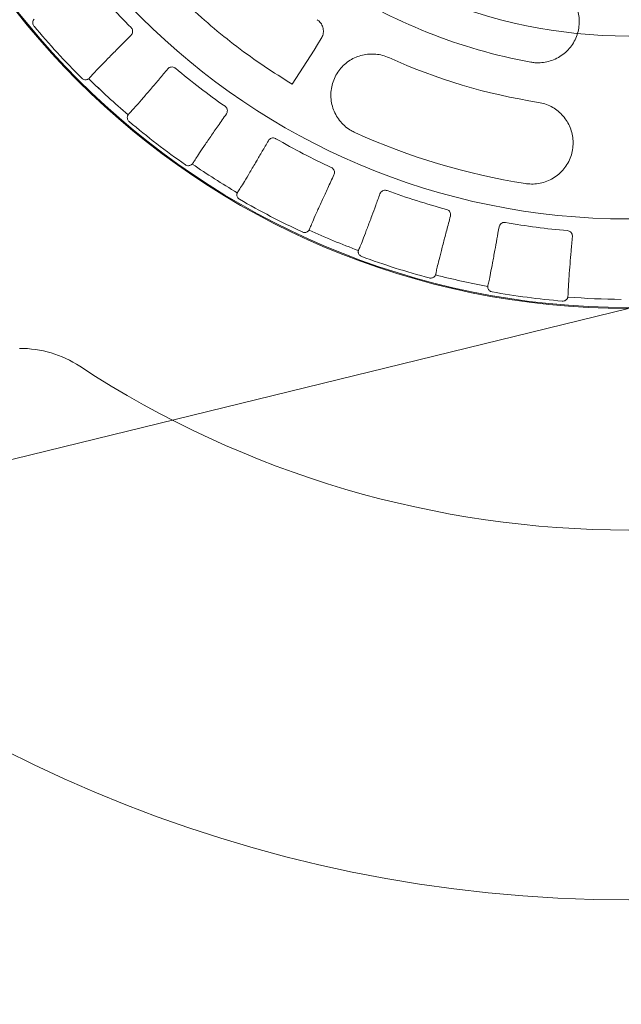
# Model space of a CAD drawing. Header units: centimetres. Extents: x -9388 to 91680, y -1419244 to 50347.
# Tile 129 of 183: x 38713 to 38823, y -689768 to -689588. Entities that reach past the tile are written whole.
import ezdxf

# ---------------------------------------------------------------- set-up
doc = ezdxf.new("R2010")
doc.units = ezdxf.units.CM
for name, color, linetype, lineweight in [('! wpusty dachowe_Nr_pióra__1', 7, 'Continuous', 13), ('Budowlane - Obrobki Blacharskie_Nr_pióra__1', 7, 'Continuous', 13), ('Q_podkład', 8, 'Continuous', 9)]:
    doc.layers.add(name, color=color, linetype=linetype, lineweight=lineweight)
doc.layers.add('Q_kd_wpusty', color=7, linetype='Continuous', lineweight=15, true_color=0x009901)

# ---------------------------------------------------------------- blocks, each defined once
blk = doc.blocks.new('PAB.02_RZUT DACHU')
at = {"layer": '! wpusty dachowe_Nr_pióra__1', "color": 8, "linetype": 'Continuous'}
blk.add_circle((38824, -709499.06), 92.35, dxfattribs=at)
blk.add_arc((38824, -709499.06), 142.08, 90, 270, dxfattribs=at)
at = {"layer": 'Budowlane - Obrobki Blacharskie_Nr_pióra__1', "color": 8, "linetype": 'Continuous'}
blk.add_line((38824, -709641.14), (35598.98, -710430.3), dxfattribs=at)
blk = doc.blocks.new('A$C674D9795')
at = {"layer": 'Q_kd_wpusty', "linetype": 'Continuous'}
for p, q in [((-5.602, -9.283), (-5.668, -9.387)), ((-5.602, -9.283), (-5.668, -9.387)), ((-5.734, -9.491), (-5.8, -9.595)), ((-5.734, -9.491), (-5.8, -9.595)), ((-5.668, -9.387), (-5.734, -9.491)), ((-5.668, -9.387), (-5.734, -9.491)), ((-5.866, -9.699), (-5.932, -9.803)), ((-5.866, -9.699), (-5.932, -9.803)), ((-5.8, -9.595), (-5.866, -9.699)), ((-5.8, -9.595), (-5.866, -9.699)), ((-5.932, -9.803), (-5.998, -9.907)), ((-5.932, -9.803), (-5.998, -9.907)), ((-6.064, -10.011), (-6.13, -10.115)), ((-6.064, -10.011), (-6.13, -10.115)), ((-5.998, -9.907), (-6.064, -10.011)), ((-5.998, -9.907), (-6.064, -10.011))]:
    blk.add_line(p, q, dxfattribs=at)
for radius in [25, 25, 14.191, 14.191, 12.574, 12.574]:
    blk.add_circle((0, 0), radius, dxfattribs=at)
for centre, radius, start, end in [((0, 0), 12.835, 219.9408, 225.0239), ((0, 0), 12.835, 219.9408, 225.0239), ((0, 0), 9.874, 236.8174, 259.6025), ((0, 0), 9.874, 236.8174, 259.6025), ((0, 0), 14.124, 219.8629, 225.1018), ((0, 0), 14.124, 219.8629, 225.1018), ((0, 0), 10.574, 245.6068, 261.0679), ((0, 0), 10.574, 245.6068, 261.0679), ((0, 0), 12.835, 229.9408, 235.0239), ((0, 0), 12.835, 229.9408, 235.0239), ((0, 0), 14.042, 225.4941, 229.4706), ((0, 0), 14.042, 225.4941, 229.4706), ((0, 0), 14.042, 225.494, 229.4707), ((0, 0), 14.042, 225.494, 229.4707), ((0, 0), 14.124, 229.8629, 235.1018), ((0, 0), 14.124, 229.8629, 235.1018), ((0, 0), 12.835, 239.9408, 245.0239), ((0, 0), 12.835, 239.9408, 245.0239), ((0, 0), 12.074, 245.6068, 261.0679), ((0, 0), 12.074, 245.6068, 261.0679), ((0, 0), 14.042, 235.494, 239.4707), ((0, 0), 14.042, 235.494, 239.4707), ((0, 0), 14.042, 235.4941, 239.4706), ((0, 0), 14.042, 235.4941, 239.4706), ((0, 0), 14.124, 239.8629, 245.1018), ((0, 0), 14.124, 239.8629, 245.1018), ((0, 0), 12.835, 249.9408, 255.0239), ((0, 0), 12.835, 249.9408, 255.0239), ((0, 0), 12.835, 259.9408, 265.0239), ((0, 0), 12.835, 259.9408, 265.0239), ((0, 0), 14.042, 245.4941, 249.4706), ((0, 0), 14.042, 245.494, 249.4707), ((0, 0), 14.042, 245.4941, 249.4706), ((0, 0), 14.042, 245.494, 249.4707), ((0, 0), 14.124, 249.8629, 255.1018), ((0, 0), 14.124, 249.8629, 255.1018), ((0, 0), 14.042, 255.4941, 259.4706), ((0, 0), 14.042, 255.494, 259.4707), ((0, 0), 14.042, 255.4941, 259.4706), ((0, 0), 14.042, 255.494, 259.4707), ((0, 0), 14.124, 259.8629, 265.1018), ((0, 0), 14.124, 259.8629, 265.1018), ((0, 0), 14.042, 265.4941, 269.4706), ((0, 0), 14.042, 265.4941, 269.4706), ((0, 0), 14.042, 265.494, 269.4707), ((0, 0), 14.042, 265.494, 269.4707), ((-11.103, -16.935), 2, 56.7516, 90), ((-11.103, -16.935), 2, 56.7516, 90), ((0, 0), 18.25, 236.7512, 303.2488), ((0, 0), 18.25, 236.7512, 303.2488)]:
    blk.add_arc(centre, radius, start, end, dxfattribs=at)
for points, knots in [([(-1.511, -8.237), (-1.471, -8.246), (-1.39, -8.265), (-1.276, -8.318), (-1.173, -8.389), (-1.083, -8.475), (-1.008, -8.575), (-0.95, -8.686), (-0.912, -8.806), (-0.894, -8.932), (-0.898, -9.059), (-0.923, -9.185), (-0.97, -9.305), (-1.036, -9.416), (-1.121, -9.514), (-1.221, -9.596), (-1.333, -9.659), (-1.454, -9.703), (-1.579, -9.724), (-1.69, -9.726), (-1.757, -9.716), (-1.782, -9.712)], [0, 0, 0, 0, 0.05251, 0.105021, 0.15751, 0.210003, 0.262947, 0.315895, 0.369663, 0.423434, 0.478083, 0.532733, 0.587819, 0.642903, 0.697839, 0.75277, 0.806961, 0.861149, 0.914416, 0.967682, 1, 1, 1, 1]), ([(-1.511, -8.237), (-1.471, -8.246), (-1.39, -8.265), (-1.276, -8.318), (-1.173, -8.389), (-1.083, -8.475), (-1.008, -8.575), (-0.95, -8.686), (-0.912, -8.806), (-0.894, -8.932), (-0.898, -9.059), (-0.923, -9.185), (-0.97, -9.305), (-1.036, -9.416), (-1.121, -9.514), (-1.221, -9.596), (-1.333, -9.659), (-1.454, -9.703), (-1.579, -9.724), (-1.69, -9.726), (-1.757, -9.716), (-1.782, -9.712)], [0, 0, 0, 0, 0.05251, 0.105021, 0.15751, 0.210003, 0.262947, 0.315895, 0.369663, 0.423434, 0.478083, 0.532733, 0.587819, 0.642903, 0.697839, 0.75277, 0.806961, 0.861149, 0.914416, 0.967682, 1, 1, 1, 1]), ([(-6.13, -10.115), (-6.302, -10.007), (-6.647, -9.791), (-7.142, -9.433), (-7.621, -9.052), (-7.921, -8.777), (-8.072, -8.64)], [0, 0, 0, 0, 0.24958, 0.49985, 0.74958, 1, 1, 1, 1]), ([(-6.13, -10.115), (-6.302, -10.007), (-6.647, -9.791), (-7.142, -9.433), (-7.621, -9.052), (-7.921, -8.777), (-8.072, -8.64)], [0, 0, 0, 0, 0.24958, 0.49985, 0.74958, 1, 1, 1, 1]), ([(-10.842, -9.053), (-10.847, -9.045), (-10.859, -9.029), (-10.865, -9), (-10.864, -8.974), (-10.857, -8.952), (-10.848, -8.935), (-10.842, -8.928), (-10.84, -8.927), (-10.84, -8.926)], [0, 0, 0, 0, 0.14928, 0.298682, 0.44526, 0.592082, 0.755033, 0.952729, 1, 1, 1, 1]), ([(-10.842, -9.053), (-10.847, -9.045), (-10.859, -9.029), (-10.865, -9), (-10.864, -8.974), (-10.857, -8.952), (-10.848, -8.935), (-10.842, -8.928), (-10.84, -8.927), (-10.84, -8.926)], [0, 0, 0, 0, 0.14928, 0.298682, 0.44526, 0.592082, 0.755033, 0.952729, 1, 1, 1, 1]), ([(-5.679, -8.937), (-5.665, -8.946), (-5.629, -8.972), (-5.585, -9.033), (-5.56, -9.116), (-5.563, -9.205), (-5.589, -9.257), (-5.602, -9.283)], [0, 0, 0, 0, 0.122317, 0.335823, 0.555131, 0.77762, 1, 1, 1, 1]), ([(-5.679, -8.937), (-5.665, -8.946), (-5.629, -8.972), (-5.585, -9.033), (-5.56, -9.116), (-5.563, -9.205), (-5.589, -9.257), (-5.602, -9.283)], [0, 0, 0, 0, 0.122317, 0.335823, 0.555131, 0.77762, 1, 1, 1, 1]), ([(-9.072, -9.079), (-9.065, -9.088), (-9.051, -9.104), (-9.042, -9.135), (-9.042, -9.167), (-9.052, -9.198), (-9.065, -9.214), (-9.071, -9.221)], [0, 0, 0, 0, 0.193212, 0.386197, 0.585284, 0.798595, 1, 1, 1, 1]), ([(-9.072, -9.079), (-9.065, -9.088), (-9.051, -9.104), (-9.042, -9.135), (-9.042, -9.167), (-9.052, -9.198), (-9.065, -9.214), (-9.071, -9.221)], [0, 0, 0, 0, 0.193212, 0.386197, 0.585284, 0.798595, 1, 1, 1, 1]), ([(-9.829, -10), (-9.815, -9.984), (-9.786, -9.951), (-9.704, -9.863), (-9.586, -9.742), (-9.434, -9.586), (-9.261, -9.412), (-9.135, -9.285), (-9.071, -9.221)], [0, 0, 0, 0, 0.149732, 0.302395, 0.483165, 0.669178, 0.832668, 1, 1, 1, 1]), ([(-9.829, -10), (-9.815, -9.984), (-9.786, -9.951), (-9.704, -9.863), (-9.586, -9.742), (-9.434, -9.586), (-9.261, -9.412), (-9.135, -9.285), (-9.071, -9.221)], [0, 0, 0, 0, 0.149732, 0.302395, 0.483165, 0.669178, 0.832668, 1, 1, 1, 1]), ([(-4.367, -9.63), (-4.406, -9.615), (-4.482, -9.585), (-4.605, -9.563), (-4.729, -9.562), (-4.851, -9.58), (-4.969, -9.619), (-5.079, -9.676), (-5.179, -9.752), (-5.266, -9.844), (-5.337, -9.95), (-5.39, -10.068), (-5.421, -10.194), (-5.431, -10.325), (-5.417, -10.455), (-5.382, -10.58), (-5.325, -10.697), (-5.251, -10.802), (-5.159, -10.892), (-5.07, -10.956), (-5.009, -10.985), (-4.987, -10.996)], [0, 0, 0, 0, 0.051863, 0.103729, 0.155562, 0.2074, 0.259906, 0.312418, 0.366222, 0.420031, 0.475168, 0.530307, 0.586182, 0.642052, 0.697703, 0.753346, 0.807845, 0.862337, 0.915376, 0.968411, 1, 1, 1, 1]), ([(-4.367, -9.63), (-4.406, -9.615), (-4.482, -9.585), (-4.605, -9.563), (-4.729, -9.562), (-4.851, -9.58), (-4.969, -9.619), (-5.079, -9.676), (-5.179, -9.752), (-5.266, -9.844), (-5.337, -9.95), (-5.39, -10.068), (-5.421, -10.194), (-5.431, -10.325), (-5.417, -10.455), (-5.382, -10.58), (-5.325, -10.697), (-5.251, -10.802), (-5.159, -10.892), (-5.07, -10.956), (-5.009, -10.985), (-4.987, -10.996)], [0, 0, 0, 0, 0.051863, 0.103729, 0.155562, 0.2074, 0.259906, 0.312418, 0.366222, 0.420031, 0.475168, 0.530307, 0.586182, 0.642052, 0.697703, 0.753346, 0.807845, 0.862337, 0.915376, 0.968411, 1, 1, 1, 1]), ([(-8.402, -9.835), (-8.454, -9.897), (-8.558, -10.021), (-8.709, -10.199), (-8.852, -10.366), (-8.971, -10.503), (-9.061, -10.604), (-9.095, -10.639), (-9.112, -10.658)], [0, 0, 0, 0, 0.148796, 0.300468, 0.48122, 0.667215, 0.831652, 1, 1, 1, 1]), ([(-8.402, -9.835), (-8.454, -9.897), (-8.558, -10.021), (-8.709, -10.199), (-8.852, -10.366), (-8.971, -10.503), (-9.061, -10.604), (-9.095, -10.639), (-9.112, -10.658)], [0, 0, 0, 0, 0.148796, 0.300468, 0.48122, 0.667215, 0.831652, 1, 1, 1, 1]), ([(-8.402, -9.835), (-8.393, -9.827), (-8.376, -9.81), (-8.34, -9.799), (-8.304, -9.8), (-8.277, -9.811), (-8.264, -9.821), (-8.26, -9.824)], [0, 0, 0, 0, 0.240564, 0.481596, 0.708702, 0.916756, 1, 1, 1, 1]), ([(-8.402, -9.835), (-8.393, -9.827), (-8.376, -9.81), (-8.34, -9.799), (-8.304, -9.8), (-8.277, -9.811), (-8.264, -9.821), (-8.26, -9.824)], [0, 0, 0, 0, 0.240564, 0.481596, 0.708702, 0.916756, 1, 1, 1, 1]), ([(-9.843, -10.015), (-9.846, -10.017), (-9.852, -10.021), (-9.874, -10.031), (-9.901, -10.035), (-9.929, -10.031), (-9.953, -10.02), (-9.965, -10.009), (-9.97, -10.005)], [0, 0, 0, 0, 0.258468, 0.444786, 0.600485, 0.756653, 0.902488, 1, 1, 1, 1]), ([(-9.843, -10.015), (-9.846, -10.017), (-9.852, -10.021), (-9.874, -10.031), (-9.901, -10.035), (-9.929, -10.031), (-9.953, -10.02), (-9.965, -10.009), (-9.97, -10.005)], [0, 0, 0, 0, 0.258468, 0.444786, 0.600485, 0.756653, 0.902488, 1, 1, 1, 1]), ([(-9.843, -10.014), (-9.843, -10.014), (-9.843, -10.014), (-9.843, -10.015), (-9.843, -10.015), (-9.843, -10.014), (-9.843, -10.014)], [0, 0, 0, 0, 1, 1, 1, 1.000004, 1.000004, 1.000004, 1.000004]), ([(-9.843, -10.014), (-9.843, -10.014), (-9.843, -10.014), (-9.843, -10.015), (-9.843, -10.015), (-9.843, -10.014), (-9.843, -10.014)], [0, 0, 0, 0, 1, 1, 1, 1.000004, 1.000004, 1.000004, 1.000004]), ([(-7.357, -10.517), (-7.349, -10.524), (-7.333, -10.538), (-7.318, -10.567), (-7.313, -10.598), (-7.317, -10.63), (-7.327, -10.648), (-7.332, -10.657)], [0, 0, 0, 0, 0.193208, 0.386197, 0.585283, 0.798592, 1, 1, 1, 1]), ([(-7.357, -10.517), (-7.349, -10.524), (-7.333, -10.538), (-7.318, -10.567), (-7.313, -10.598), (-7.317, -10.63), (-7.327, -10.648), (-7.332, -10.657)], [0, 0, 0, 0, 0.193208, 0.386197, 0.585283, 0.798592, 1, 1, 1, 1]), ([(-1.642, -10.446), (-1.601, -10.454), (-1.52, -10.471), (-1.406, -10.521), (-1.302, -10.587), (-1.21, -10.67), (-1.133, -10.767), (-1.072, -10.876), (-1.03, -10.994), (-1.008, -11.119), (-1.007, -11.246), (-1.028, -11.374), (-1.071, -11.496), (-1.135, -11.61), (-1.217, -11.712), (-1.316, -11.797), (-1.428, -11.864), (-1.547, -11.91), (-1.673, -11.935), (-1.783, -11.939), (-1.85, -11.931), (-1.875, -11.928)], [0, 0, 0, 0, 0.051863, 0.103729, 0.155562, 0.2074, 0.259905, 0.312418, 0.366222, 0.42003, 0.475168, 0.530307, 0.586182, 0.642052, 0.697703, 0.753346, 0.807845, 0.862337, 0.915376, 0.968411, 1, 1, 1, 1]), ([(-1.642, -10.446), (-1.601, -10.454), (-1.52, -10.471), (-1.406, -10.521), (-1.302, -10.587), (-1.21, -10.67), (-1.133, -10.767), (-1.072, -10.876), (-1.03, -10.994), (-1.008, -11.119), (-1.007, -11.246), (-1.028, -11.374), (-1.071, -11.496), (-1.135, -11.61), (-1.217, -11.712), (-1.316, -11.797), (-1.428, -11.864), (-1.547, -11.91), (-1.673, -11.935), (-1.783, -11.939), (-1.85, -11.931), (-1.875, -11.928)], [0, 0, 0, 0, 0.051863, 0.103729, 0.155562, 0.2074, 0.259905, 0.312418, 0.366222, 0.42003, 0.475168, 0.530307, 0.586182, 0.642052, 0.697703, 0.753346, 0.807845, 0.862337, 0.915376, 0.968411, 1, 1, 1, 1]), ([(-9.105, -10.798), (-9.112, -10.791), (-9.126, -10.777), (-9.137, -10.75), (-9.141, -10.724), (-9.138, -10.701), (-9.132, -10.683), (-9.127, -10.675), (-9.125, -10.673), (-9.125, -10.673)], [0, 0, 0, 0, 0.149283, 0.298683, 0.44526, 0.592081, 0.755032, 0.952729, 1, 1, 1, 1]), ([(-9.105, -10.798), (-9.112, -10.791), (-9.126, -10.777), (-9.137, -10.75), (-9.141, -10.724), (-9.138, -10.701), (-9.132, -10.683), (-9.127, -10.675), (-9.125, -10.673), (-9.125, -10.673)], [0, 0, 0, 0, 0.149283, 0.298683, 0.44526, 0.592081, 0.755032, 0.952729, 1, 1, 1, 1]), ([(-9.125, -10.673), (-9.125, -10.673), (-9.125, -10.673), (-9.125, -10.673), (-9.125, -10.673), (-9.125, -10.673), (-9.125, -10.673)], [0, 0, 0, 0, 1, 1, 1, 1.000004, 1.000004, 1.000004, 1.000004]), ([(-9.125, -10.673), (-9.125, -10.673), (-9.125, -10.673), (-9.125, -10.673), (-9.125, -10.673), (-9.125, -10.673), (-9.125, -10.673)], [0, 0, 0, 0, 1, 1, 1, 1.000004, 1.000004, 1.000004, 1.000004]), ([(-7.943, -11.555), (-7.932, -11.536), (-7.909, -11.499), (-7.843, -11.399), (-7.749, -11.258), (-7.626, -11.079), (-7.486, -10.877), (-7.384, -10.731), (-7.332, -10.657)], [0, 0, 0, 0, 0.149732, 0.302395, 0.483165, 0.669178, 0.832668, 1, 1, 1, 1]), ([(-7.943, -11.555), (-7.932, -11.536), (-7.909, -11.499), (-7.843, -11.399), (-7.749, -11.258), (-7.626, -11.079), (-7.486, -10.877), (-7.384, -10.731), (-7.332, -10.657)], [0, 0, 0, 0, 0.149732, 0.302395, 0.483165, 0.669178, 0.832668, 1, 1, 1, 1]), ([(-6.566, -11.145), (-6.559, -11.135), (-6.545, -11.116), (-6.512, -11.098), (-6.476, -11.093), (-6.447, -11.099), (-6.433, -11.107), (-6.429, -11.109)], [0, 0, 0, 0, 0.240565, 0.481595, 0.708702, 0.916758, 1, 1, 1, 1]), ([(-6.566, -11.145), (-6.559, -11.135), (-6.545, -11.116), (-6.512, -11.098), (-6.476, -11.093), (-6.447, -11.099), (-6.433, -11.107), (-6.429, -11.109)], [0, 0, 0, 0, 0.240565, 0.481595, 0.708702, 0.916758, 1, 1, 1, 1]), ([(-6.566, -11.145), (-6.604, -11.211), (-6.681, -11.343), (-6.795, -11.539), (-6.907, -11.728), (-7.004, -11.89), (-7.079, -12.012), (-7.108, -12.056), (-7.123, -12.078)], [0, 0, 0, 0, 0.140528, 0.283471, 0.464226, 0.650223, 0.82284, 1, 1, 1, 1]), ([(-6.566, -11.145), (-6.604, -11.211), (-6.681, -11.343), (-6.795, -11.539), (-6.907, -11.728), (-7.004, -11.89), (-7.079, -12.012), (-7.108, -12.056), (-7.123, -12.078)], [0, 0, 0, 0, 0.140528, 0.283471, 0.464226, 0.650223, 0.82284, 1, 1, 1, 1]), ([(-7.955, -11.572), (-7.957, -11.575), (-7.962, -11.58), (-7.982, -11.594), (-8.008, -11.602), (-8.036, -11.603), (-8.062, -11.596), (-8.075, -11.588), (-8.081, -11.584)], [0, 0, 0, 0, 0.258468, 0.444787, 0.600486, 0.756654, 0.902487, 1, 1, 1, 1]), ([(-7.955, -11.572), (-7.957, -11.575), (-7.962, -11.58), (-7.982, -11.594), (-8.008, -11.602), (-8.036, -11.603), (-8.062, -11.596), (-8.075, -11.588), (-8.081, -11.584)], [0, 0, 0, 0, 0.258468, 0.444787, 0.600486, 0.756654, 0.902487, 1, 1, 1, 1]), ([(-7.954, -11.571), (-7.955, -11.571), (-7.955, -11.572), (-7.955, -11.572), (-7.955, -11.572), (-7.954, -11.571), (-7.954, -11.571)], [0, 0, 0, 0, 1, 1, 1, 1.000004, 1.000004, 1.000004, 1.000004]), ([(-7.954, -11.571), (-7.955, -11.571), (-7.955, -11.572), (-7.955, -11.572), (-7.955, -11.572), (-7.954, -11.571), (-7.954, -11.571)], [0, 0, 0, 0, 1, 1, 1, 1.000004, 1.000004, 1.000004, 1.000004]), ([(-5.419, -11.635), (-5.41, -11.64), (-5.392, -11.651), (-5.372, -11.677), (-5.361, -11.707), (-5.36, -11.739), (-5.367, -11.758), (-5.37, -11.768)], [0, 0, 0, 0, 0.19321, 0.386195, 0.585282, 0.798597, 1, 1, 1, 1]), ([(-5.419, -11.635), (-5.41, -11.64), (-5.392, -11.651), (-5.372, -11.677), (-5.361, -11.707), (-5.36, -11.739), (-5.367, -11.758), (-5.37, -11.768)], [0, 0, 0, 0, 0.19321, 0.386195, 0.585282, 0.798597, 1, 1, 1, 1]), ([(-5.816, -12.759), (-5.808, -12.738), (-5.792, -12.697), (-5.745, -12.587), (-5.676, -12.433), (-5.586, -12.235), (-5.484, -12.012), (-5.408, -11.85), (-5.37, -11.768)], [0, 0, 0, 0, 0.149732, 0.302395, 0.483165, 0.669178, 0.832668, 1, 1, 1, 1]), ([(-5.816, -12.759), (-5.808, -12.738), (-5.792, -12.697), (-5.745, -12.587), (-5.676, -12.433), (-5.586, -12.235), (-5.484, -12.012), (-5.408, -11.85), (-5.37, -11.768)], [0, 0, 0, 0, 0.149732, 0.302395, 0.483165, 0.669178, 0.832668, 1, 1, 1, 1]), ([(-7.091, -12.215), (-7.1, -12.209), (-7.116, -12.198), (-7.132, -12.174), (-7.14, -12.148), (-7.141, -12.125), (-7.138, -12.107), (-7.134, -12.098), (-7.133, -12.096), (-7.133, -12.095)], [0, 0, 0, 0, 0.14928, 0.298682, 0.445259, 0.59208, 0.755032, 0.952729, 1, 1, 1, 1]), ([(-7.091, -12.215), (-7.1, -12.209), (-7.116, -12.198), (-7.132, -12.174), (-7.14, -12.148), (-7.141, -12.125), (-7.138, -12.107), (-7.134, -12.098), (-7.133, -12.096), (-7.133, -12.095)], [0, 0, 0, 0, 0.14928, 0.298682, 0.445259, 0.59208, 0.755032, 0.952729, 1, 1, 1, 1]), ([(-7.133, -12.095), (-7.133, -12.095), (-7.133, -12.095), (-7.133, -12.095), (-7.133, -12.095), (-7.133, -12.095), (-7.133, -12.095)], [0, 0, 0, 0, 1, 1, 1, 1.000004, 1.000004, 1.000004, 1.000004]), ([(-7.133, -12.095), (-7.133, -12.095), (-7.133, -12.095), (-7.133, -12.095), (-7.133, -12.095), (-7.133, -12.095), (-7.133, -12.095)], [0, 0, 0, 0, 1, 1, 1, 1.000004, 1.000004, 1.000004, 1.000004]), ([(-4.531, -12.116), (-4.557, -12.186), (-4.609, -12.328), (-4.687, -12.539), (-4.764, -12.745), (-4.832, -12.922), (-4.885, -13.058), (-4.906, -13.107), (-4.917, -13.131)], [0, 0, 0, 0, 0.138266, 0.278829, 0.459586, 0.645585, 0.820429, 1, 1, 1, 1]), ([(-4.531, -12.116), (-4.557, -12.186), (-4.609, -12.328), (-4.687, -12.539), (-4.764, -12.745), (-4.832, -12.922), (-4.885, -13.058), (-4.906, -13.107), (-4.917, -13.131)], [0, 0, 0, 0, 0.138266, 0.278829, 0.459586, 0.645585, 0.820429, 1, 1, 1, 1]), ([(-4.531, -12.116), (-4.526, -12.105), (-4.515, -12.083), (-4.486, -12.06), (-4.451, -12.049), (-4.422, -12.05), (-4.407, -12.055), (-4.402, -12.056)], [0, 0, 0, 0, 0.240564, 0.481597, 0.708703, 0.916759, 1, 1, 1, 1]), ([(-4.531, -12.116), (-4.526, -12.105), (-4.515, -12.083), (-4.486, -12.06), (-4.451, -12.049), (-4.422, -12.05), (-4.407, -12.055), (-4.402, -12.056)], [0, 0, 0, 0, 0.240564, 0.481597, 0.708703, 0.916759, 1, 1, 1, 1]), ([(-3.512, -13.575), (-3.508, -13.553), (-3.499, -13.51), (-3.472, -13.394), (-3.431, -13.23), (-3.377, -13.019), (-3.315, -12.781), (-3.269, -12.609), (-3.245, -12.522)], [0, 0, 0, 0, 0.149732, 0.302395, 0.483165, 0.669178, 0.832668, 1, 1, 1, 1]), ([(-3.512, -13.575), (-3.508, -13.553), (-3.499, -13.51), (-3.472, -13.394), (-3.431, -13.23), (-3.377, -13.019), (-3.315, -12.781), (-3.269, -12.609), (-3.245, -12.522)], [0, 0, 0, 0, 0.149732, 0.302395, 0.483165, 0.669178, 0.832668, 1, 1, 1, 1]), ([(-3.317, -12.399), (-3.307, -12.403), (-3.287, -12.41), (-3.263, -12.432), (-3.247, -12.46), (-3.24, -12.491), (-3.244, -12.512), (-3.245, -12.522)], [0, 0, 0, 0, 0.193211, 0.386194, 0.585286, 0.798595, 1, 1, 1, 1]), ([(-3.317, -12.399), (-3.307, -12.403), (-3.287, -12.41), (-3.263, -12.432), (-3.247, -12.46), (-3.24, -12.491), (-3.244, -12.512), (-3.245, -12.522)], [0, 0, 0, 0, 0.193211, 0.386194, 0.585286, 0.798595, 1, 1, 1, 1]), ([(-2.359, -12.719), (-2.372, -12.793), (-2.398, -12.944), (-2.439, -13.166), (-2.479, -13.383), (-2.515, -13.568), (-2.544, -13.709), (-2.556, -13.76), (-2.562, -13.786)], [0, 0, 0, 0, 0.140134, 0.282661, 0.463416, 0.649414, 0.822419, 1, 1, 1, 1]), ([(-2.359, -12.719), (-2.372, -12.793), (-2.398, -12.944), (-2.439, -13.166), (-2.479, -13.383), (-2.515, -13.568), (-2.544, -13.709), (-2.556, -13.76), (-2.562, -13.786)], [0, 0, 0, 0, 0.140134, 0.282661, 0.463416, 0.649414, 0.822419, 1, 1, 1, 1]), ([(-2.359, -12.719), (-2.355, -12.707), (-2.349, -12.684), (-2.323, -12.656), (-2.291, -12.639), (-2.262, -12.635), (-2.246, -12.637), (-2.242, -12.638)], [0, 0, 0, 0, 0.240565, 0.481598, 0.708704, 0.916759, 1, 1, 1, 1]), ([(-2.359, -12.719), (-2.355, -12.707), (-2.349, -12.684), (-2.323, -12.656), (-2.291, -12.639), (-2.262, -12.635), (-2.246, -12.637), (-2.242, -12.638)], [0, 0, 0, 0, 0.240565, 0.481598, 0.708704, 0.916759, 1, 1, 1, 1]), ([(-5.824, -12.777), (-5.827, -12.781), (-5.83, -12.787), (-5.848, -12.804), (-5.871, -12.816), (-5.899, -12.822), (-5.926, -12.82), (-5.94, -12.814), (-5.946, -12.812)], [0, 0, 0, 0, 0.258467, 0.444788, 0.600486, 0.756654, 0.90249, 1, 1, 1, 1]), ([(-5.824, -12.777), (-5.827, -12.781), (-5.83, -12.787), (-5.848, -12.804), (-5.871, -12.816), (-5.899, -12.822), (-5.926, -12.82), (-5.94, -12.814), (-5.946, -12.812)], [0, 0, 0, 0, 0.258467, 0.444788, 0.600486, 0.756654, 0.90249, 1, 1, 1, 1]), ([(-5.824, -12.777), (-5.824, -12.777), (-5.824, -12.777), (-5.824, -12.777), (-5.824, -12.777), (-5.824, -12.777), (-5.824, -12.777)], [0, 0, 0, 0, 1, 1, 1, 1.000004, 1.000004, 1.000004, 1.000004]), ([(-5.824, -12.777), (-5.824, -12.777), (-5.824, -12.777), (-5.824, -12.777), (-5.824, -12.777), (-5.824, -12.777), (-5.824, -12.777)], [0, 0, 0, 0, 1, 1, 1, 1.000004, 1.000004, 1.000004, 1.000004]), ([(-1.113, -12.787), (-1.103, -12.788), (-1.082, -12.792), (-1.054, -12.81), (-1.034, -12.835), (-1.022, -12.864), (-1.022, -12.885), (-1.022, -12.895)], [0, 0, 0, 0, 0.19321, 0.386197, 0.585284, 0.798591, 1, 1, 1, 1]), ([(-1.113, -12.787), (-1.103, -12.788), (-1.082, -12.792), (-1.054, -12.81), (-1.034, -12.835), (-1.022, -12.864), (-1.022, -12.885), (-1.022, -12.895)], [0, 0, 0, 0, 0.19321, 0.386197, 0.585284, 0.798591, 1, 1, 1, 1]), ([(-1.102, -13.978), (-1.101, -13.957), (-1.1, -13.913), (-1.093, -13.793), (-1.082, -13.625), (-1.065, -13.407), (-1.045, -13.163), (-1.029, -12.985), (-1.022, -12.895)], [0, 0, 0, 0, 0.149732, 0.302395, 0.483165, 0.669178, 0.832667, 1, 1, 1, 1]), ([(-1.102, -13.978), (-1.101, -13.957), (-1.1, -13.913), (-1.093, -13.793), (-1.082, -13.625), (-1.065, -13.407), (-1.045, -13.163), (-1.029, -12.985), (-1.022, -12.895)], [0, 0, 0, 0, 0.149732, 0.302395, 0.483165, 0.669178, 0.832667, 1, 1, 1, 1]), ([(-4.863, -13.261), (-4.871, -13.257), (-4.889, -13.248), (-4.909, -13.227), (-4.922, -13.204), (-4.927, -13.181), (-4.927, -13.162), (-4.925, -13.153), (-4.925, -13.151), (-4.924, -13.15)], [0, 0, 0, 0, 0.149282, 0.298682, 0.44526, 0.592081, 0.755032, 0.95273, 1, 1, 1, 1]), ([(-4.863, -13.261), (-4.871, -13.257), (-4.889, -13.248), (-4.909, -13.227), (-4.922, -13.204), (-4.927, -13.181), (-4.927, -13.162), (-4.925, -13.153), (-4.925, -13.151), (-4.924, -13.15)], [0, 0, 0, 0, 0.149282, 0.298682, 0.44526, 0.592081, 0.755032, 0.95273, 1, 1, 1, 1]), ([(-4.924, -13.15), (-4.924, -13.15), (-4.924, -13.15), (-4.924, -13.15), (-4.924, -13.15), (-4.924, -13.15), (-4.924, -13.15)], [0, 0, 0, 0, 1, 1, 1, 1.000004, 1.000004, 1.000004, 1.000004]), ([(-4.924, -13.15), (-4.924, -13.15), (-4.924, -13.15), (-4.924, -13.15), (-4.924, -13.15), (-4.924, -13.15), (-4.924, -13.15)], [0, 0, 0, 0, 1, 1, 1, 1.000004, 1.000004, 1.000004, 1.000004]), ([(-3.517, -13.594), (-3.519, -13.598), (-3.521, -13.605), (-3.536, -13.625), (-3.557, -13.641), (-3.583, -13.652), (-3.609, -13.654), (-3.625, -13.651), (-3.631, -13.65)], [0, 0, 0, 0, 0.258469, 0.44479, 0.600485, 0.756653, 0.90249, 1, 1, 1, 1]), ([(-3.517, -13.594), (-3.519, -13.598), (-3.521, -13.605), (-3.536, -13.625), (-3.557, -13.641), (-3.583, -13.652), (-3.609, -13.654), (-3.625, -13.651), (-3.631, -13.65)], [0, 0, 0, 0, 0.258469, 0.44479, 0.600485, 0.756653, 0.90249, 1, 1, 1, 1]), ([(-3.517, -13.594), (-3.517, -13.594), (-3.517, -13.594), (-3.517, -13.594), (-3.517, -13.594), (-3.517, -13.594), (-3.517, -13.594)], [0, 0, 0, 0, 1, 1, 1, 1.000004, 1.000004, 1.000004, 1.000004]), ([(-3.517, -13.594), (-3.517, -13.594), (-3.517, -13.594), (-3.517, -13.594), (-3.517, -13.594), (-3.517, -13.594), (-3.517, -13.594)], [0, 0, 0, 0, 1, 1, 1, 1.000004, 1.000004, 1.000004, 1.000004]), ([(-2.566, -13.806), (-2.566, -13.806), (-2.566, -13.805), (-2.566, -13.805), (-2.566, -13.805), (-2.566, -13.806), (-2.566, -13.806)], [0, 0, 0, 0, 1, 1, 1, 1.000004, 1.000004, 1.000004, 1.000004]), ([(-2.566, -13.806), (-2.566, -13.806), (-2.566, -13.805), (-2.566, -13.805), (-2.566, -13.805), (-2.566, -13.806), (-2.566, -13.806)], [0, 0, 0, 0, 1, 1, 1, 1.000004, 1.000004, 1.000004, 1.000004]), ([(-2.486, -13.904), (-2.495, -13.901), (-2.515, -13.896), (-2.538, -13.879), (-2.554, -13.858), (-2.563, -13.836), (-2.566, -13.818), (-2.566, -13.809), (-2.566, -13.806), (-2.566, -13.806)], [0, 0, 0, 0, 0.149282, 0.298683, 0.445258, 0.592082, 0.755032, 0.95273, 1, 1, 1, 1]), ([(-2.486, -13.904), (-2.495, -13.901), (-2.515, -13.896), (-2.538, -13.879), (-2.554, -13.858), (-2.563, -13.836), (-2.566, -13.818), (-2.566, -13.809), (-2.566, -13.806), (-2.566, -13.806)], [0, 0, 0, 0, 0.149282, 0.298683, 0.445258, 0.592082, 0.755032, 0.95273, 1, 1, 1, 1]), ([(-1.103, -13.999), (-1.104, -14.003), (-1.105, -14.01), (-1.116, -14.032), (-1.134, -14.051), (-1.158, -14.066), (-1.184, -14.073), (-1.2, -14.073), (-1.206, -14.073)], [0, 0, 0, 0, 0.258469, 0.444789, 0.600485, 0.756655, 0.902489, 1, 1, 1, 1]), ([(-1.103, -13.999), (-1.104, -14.003), (-1.105, -14.01), (-1.116, -14.032), (-1.134, -14.051), (-1.158, -14.066), (-1.184, -14.073), (-1.2, -14.073), (-1.206, -14.073)], [0, 0, 0, 0, 0.258469, 0.444789, 0.600485, 0.756655, 0.902489, 1, 1, 1, 1]), ([(-1.103, -13.998), (-1.103, -13.998), (-1.103, -13.999), (-1.103, -13.999), (-1.103, -13.999), (-1.103, -13.998), (-1.103, -13.998)], [0, 0, 0, 0, 1, 1, 1, 1.000004, 1.000004, 1.000004, 1.000004]), ([(-1.103, -13.998), (-1.103, -13.998), (-1.103, -13.999), (-1.103, -13.999), (-1.103, -13.999), (-1.103, -13.998), (-1.103, -13.998)], [0, 0, 0, 0, 1, 1, 1, 1.000004, 1.000004, 1.000004, 1.000004])]:
    blk.add_open_spline(points, degree=3, knots=knots, dxfattribs=at)
for points in [[(-9.829, -10), (-9.843, -10.014)], [(-9.829, -10), (-9.843, -10.014)], [(-9.125, -10.673), (-9.112, -10.658)], [(-9.125, -10.673), (-9.112, -10.658)], [(-7.943, -11.555), (-7.954, -11.571)], [(-7.943, -11.555), (-7.954, -11.571)], [(-7.133, -12.095), (-7.123, -12.078)], [(-7.133, -12.095), (-7.123, -12.078)], [(-5.816, -12.759), (-5.824, -12.777)], [(-5.816, -12.759), (-5.824, -12.777)], [(-4.924, -13.15), (-4.917, -13.131)], [(-4.924, -13.15), (-4.917, -13.131)], [(-3.512, -13.575), (-3.517, -13.594)], [(-3.512, -13.575), (-3.517, -13.594)], [(-2.566, -13.805), (-2.562, -13.786)], [(-2.566, -13.805), (-2.562, -13.786)], [(-1.102, -13.978), (-1.103, -13.998)], [(-1.102, -13.978), (-1.103, -13.998)]]:
    blk.add_open_spline(points, degree=1, dxfattribs=at)

msp = doc.modelspace()

# ---------------------------------------------------------------- block references
at = {"xscale": 10, "yscale": 10, "zscale": 10}
msp.add_blockref('A$C674D9795', (38824, -689499.06), dxfattribs=at)
at = {"layer": 'Q_podkład'}
msp.add_blockref('PAB.02_RZUT DACHU', (0, 20000), dxfattribs=at)

doc.saveas('drawing.dxf')
